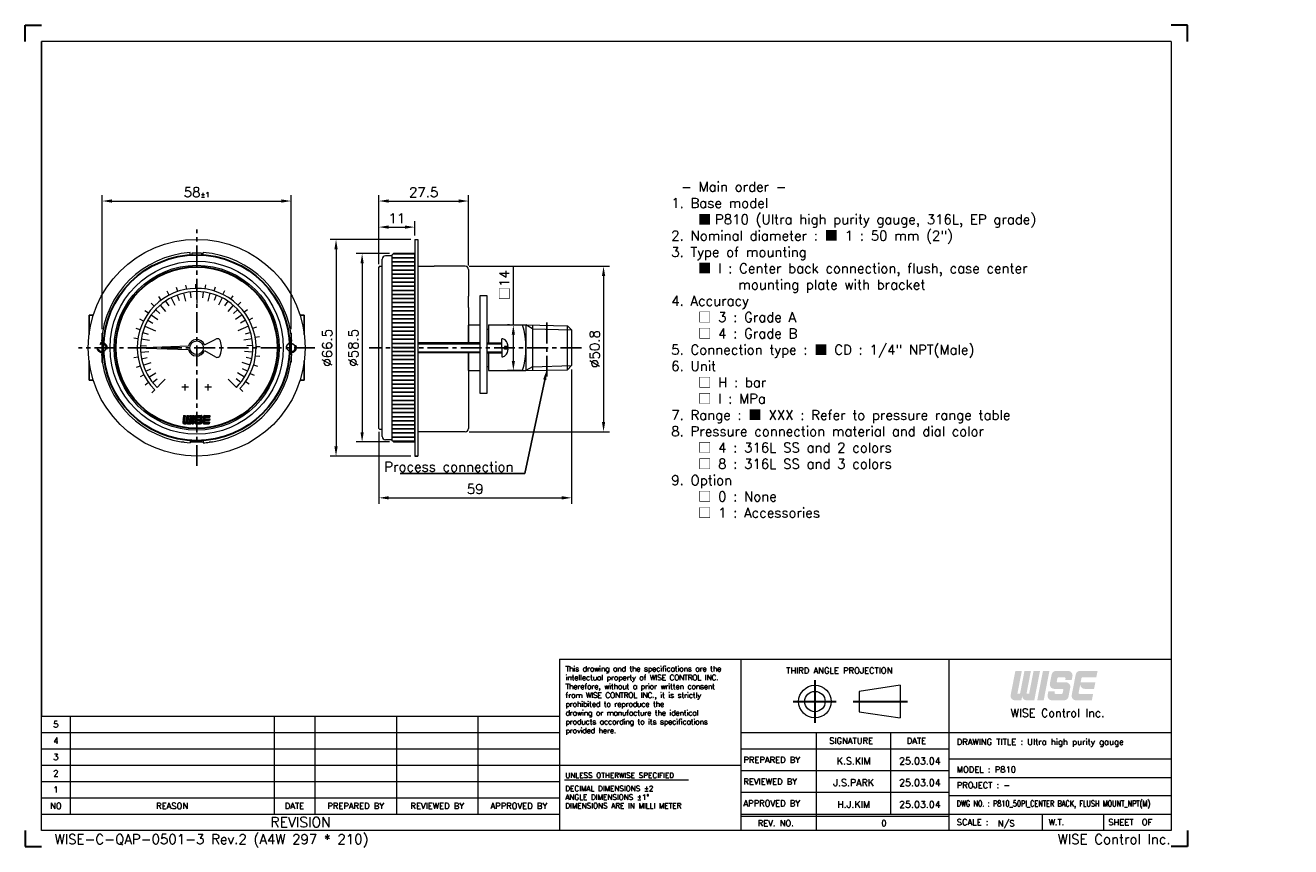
# Model space of a CAD drawing. Extents: x 390 to 778, y -1 to 251.
import ezdxf
from ezdxf import colors
from ezdxf.entities.mleader import LeaderData, LeaderLine
from ezdxf.enums import TextEntityAlignment as Align
from ezdxf.math import Vec2, Vec3

# ---------------------------------------------------------------- set-up
doc = ezdxf.new("R2010")
doc.units = 0
doc.header["$LTSCALE"] = 17
doc.header["$MEASUREMENT"] = 0
doc.header["$PDMODE"] = 1
doc.linetypes.add('CENTER', pattern=[2, 1.25, -0.25, 0.25, -0.25])
doc.linetypes.add('DASHEDX2', pattern=[1.5, 1, -0.5])
doc.layers.get('0').update_dxf_attribs({"linetype": 'DASHEDX2', "lineweight": 18})
doc.layers.get('DEFPOINTS').update_dxf_attribs({"linetype": 'CONTINUOUS', "lineweight": 18})
for name, color, linetype, lineweight in [('4', 4, 'CONTINUOUS', 30), ('DIM', 7, 'CONTINUOUS', 18), ('SS100', 7, 'CONTINUOUS', 18)]:
    doc.layers.add(name, color=color, linetype=linetype, lineweight=lineweight)
doc.styles.add('ROMANC', font='romans.shx', dxfattribs={"bigfont": 'whgtxt.shx'})
doc.styles.add('ROMANS', font='ROMANS.shx', dxfattribs={"bigfont": 'whgtxt.shx'})
doc.dimstyles.new('1.2', dxfattribs={"dimscale": 1.2, "dimtxt": 2.5, "dimasz": 2.5, "dimexe": 1.5, "dimexo": 1, "dimgap": 1, "dimtad": 1, "dimdsep": 46, "dimtxsty": 'ROMANS', "dimcen": 2.5, "dimclrd": 7, "dimclre": 7, "dimclrt": 3, "dimadec": 1, "dimazin": 2, "dimtfac": 1, "dimtmove": 0, "dimatfit": 3, "dimfxl": 1, "dimlwd": 18, "dimlwe": 18, "dimarcsym": 0})

# ---------------------------------------------------------------- blocks, each defined once
blk = doc.blocks.new('*D6')
at = {"layer": '4', "color": 7, "lineweight": 18, "transparency": 16777216}
for p, q in [((498.04, 177.77), (498.04, 190.9)), ((509.04, 186.52), (509.04, 190.9)), ((501.04, 189.1), (506.04, 189.1))]:
    blk.add_line(p, q, dxfattribs=at)
at = {"layer": '4', "color": 7, "lineweight": -3, "transparency": 16777216}
for points in [[(501.04, 189.6), (501.04, 188.6), (498.04, 189.1)], [(506.04, 189.6), (506.04, 188.6), (509.04, 189.1)]]:
    blk.add_solid(points, dxfattribs=at)
at = {"layer": 'DEFPOINTS', "color": 0, "lineweight": -3, "transparency": 16777216}
for p in [(509.04, 189.1), (509.04, 185.32), (498.04, 176.57)]:
    blk.add_point(p, dxfattribs=at)
at = {"layer": '4', "color": 3, "lineweight": -3, "transparency": 16777216, "insert": (503.54, 191.8), "char_height": 3, "attachment_point": 5, "style": 'ROMANS'}
blk.add_mtext('11', dxfattribs=at)
blk = doc.blocks.new('*D7')
at = {"layer": '4', "color": 7, "lineweight": 18, "transparency": 16777216}
for p, q in [((498.04, 177.77), (498.04, 198.9)), ((525.54, 177.31), (525.54, 198.9)), ((501.04, 197.1), (522.54, 197.1))]:
    blk.add_line(p, q, dxfattribs=at)
at = {"layer": '4', "color": 7, "lineweight": -3, "transparency": 16777216}
for points in [[(501.04, 197.6), (501.04, 196.6), (498.04, 197.1)], [(522.54, 197.6), (522.54, 196.6), (525.54, 197.1)]]:
    blk.add_solid(points, dxfattribs=at)
at = {"layer": 'DEFPOINTS', "color": 0, "lineweight": -3, "transparency": 16777216}
for p in [(525.54, 197.1), (498.04, 176.57), (525.54, 176.11)]:
    blk.add_point(p, dxfattribs=at)
at = {"layer": '4', "color": 3, "lineweight": -3, "transparency": 16777216, "insert": (511.79, 199.8), "char_height": 3, "attachment_point": 5, "style": 'ROMANS'}
blk.add_mtext('27.5', dxfattribs=at)
blk = doc.blocks.new('*D8')
at = {"layer": '4', "color": 7, "lineweight": 18, "transparency": 16777216}
for p, q in [((557.14, 145.4), (557.14, 104.24)), ((498.04, 126.25), (498.04, 104.24)), ((501.04, 106.04), (554.14, 106.04))]:
    blk.add_line(p, q, dxfattribs=at)
at = {"layer": '4', "color": 7, "lineweight": -3, "transparency": 16777216}
for points in [[(501.04, 106.54), (501.04, 105.54), (498.04, 106.04)], [(554.14, 106.54), (554.14, 105.54), (557.14, 106.04)]]:
    blk.add_solid(points, dxfattribs=at)
at = {"layer": 'DEFPOINTS', "color": 0, "lineweight": -3, "transparency": 16777216}
for p in [(557.14, 146.6), (498.04, 127.45), (557.14, 106.04)]:
    blk.add_point(p, dxfattribs=at)
at = {"layer": '4', "color": 3, "lineweight": -3, "transparency": 16777216, "insert": (527.59, 108.74), "char_height": 3, "attachment_point": 5, "style": 'ROMANS'}
blk.add_mtext('{\\Fromans,ghs|c129;59}', dxfattribs=at)
blk = doc.blocks.new('*D9')
at = {"layer": '4', "color": 7, "lineweight": 18, "transparency": 16777216}
for p, q in [((539.29, 159.07), (539.29, 176.89)), ((538.09, 159.07), (537.49, 159.07)), ((539.29, 148.07), (539.29, 156.07)), ((542.05, 145.07), (537.49, 145.07))]:
    blk.add_line(p, q, dxfattribs=at)
at = {"layer": '4', "color": 7, "lineweight": -3, "transparency": 16777216}
for points in [[(538.79, 156.07), (539.79, 156.07), (539.29, 159.07)], [(538.79, 148.07), (539.79, 148.07), (539.29, 145.07)]]:
    blk.add_solid(points, dxfattribs=at)
at = {"layer": 'DEFPOINTS', "color": 0, "lineweight": -3, "transparency": 16777216}
for p in [(539.29, 159.07), (539.29, 159.07), (543.25, 145.07)]:
    blk.add_point(p, dxfattribs=at)
at = {"layer": '4', "color": 3, "lineweight": -3, "transparency": 16777216, "insert": (536.59, 171.28), "char_height": 3, "attachment_point": 5, "rotation": 90, "style": 'ROMANS'}
blk.add_mtext('{\\fGulim|b0|i0|c129|p50;□\\Fromans,ghs|c129;14}', dxfattribs=at)
blk = doc.blocks.new('11')
at = {"color": 0}
for p, q in [((98.23, 252.35), (97.82, 253.57)), ((100.95, 253.03), (100.74, 254.3)), ((103.75, 253.29), (103.74, 254.57)), ((106.55, 253.1), (106.74, 254.38)), ((109.3, 252.49), (109.68, 253.71)), ((93.26, 249.75), (92.5, 250.79)), ((95.64, 251.25), (95.05, 252.39)), ((111.91, 251.45), (112.47, 252.6)), ((114.32, 250.02), (115.06, 251.07)), ((89.33, 245.76), (88.29, 246.51)), ((91.14, 247.91), (90.23, 248.81)), ((116.49, 248.23), (117.38, 249.15)), ((118.35, 246.12), (119.38, 246.9)), ((87.88, 243.35), (86.73, 243.93)), ((119.86, 243.75), (121, 244.36)), ((120.99, 241.18), (122.2, 241.6)), ((86.18, 238.02), (84.91, 238.21)), ((86.82, 240.75), (85.6, 241.14)), ((121.69, 238.46), (122.96, 238.69)), ((85.98, 235.21), (84.69, 235.21)), ((121.97, 235.66), (123.26, 235.69)), ((86.21, 232.41), (84.94, 232.21)), ((121.22, 230.11), (122.45, 229.74)), ((121.81, 232.86), (123.08, 232.69)), ((86.87, 229.68), (85.65, 229.28)), ((87.95, 227.09), (86.81, 226.51)), ((120.2, 227.49), (121.36, 226.94)), ((89.42, 224.7), (88.38, 223.94)), ((91.25, 222.56), (90.34, 221.65)), ((117.02, 222.88), (117.95, 222)), ((118.79, 225.06), (119.85, 224.33))]:
    blk.add_line(p, q, dxfattribs=at)
blk.add_arc((103.98, 235.29), 18, 316.4299, 225, dxfattribs=at)
blk = doc.blocks.new('*D10')
at = {"layer": '4', "color": 7, "lineweight": 18, "transparency": 16777216}
for p, q in [((413.18, 157.79), (413.18, 198.9)), ((471.18, 157.79), (471.18, 198.9)), ((416.18, 197.1), (468.18, 197.1))]:
    blk.add_line(p, q, dxfattribs=at)
at = {"layer": '4', "color": 7, "lineweight": -3, "transparency": 16777216}
for points in [[(416.18, 197.6), (416.18, 196.6), (413.18, 197.1)], [(468.18, 197.6), (468.18, 196.6), (471.18, 197.1)]]:
    blk.add_solid(points, dxfattribs=at)
at = {"layer": 'DEFPOINTS', "color": 0, "lineweight": -3, "transparency": 16777216}
for p in [(471.18, 197.1), (413.18, 156.59), (471.18, 156.59)]:
    blk.add_point(p, dxfattribs=at)
at = {"layer": '4', "color": 3, "lineweight": -3, "transparency": 16777216, "insert": (442.18, 199.8), "char_height": 3, "attachment_point": 5, "style": 'ROMANS'}
blk.add_mtext('{\\Fromans,ghs|c129;58\\H0.52x;%%P1}', dxfattribs=at)
blk = doc.blocks.new('*D11')
at = {"layer": '4', "color": 7, "lineweight": 18, "transparency": 16777216}
for p, q in [((507.84, 185.32), (483.11, 185.32)), ((484.91, 182.32), (484.91, 121.82)), ((507.84, 118.82), (483.11, 118.82))]:
    blk.add_line(p, q, dxfattribs=at)
at = {"layer": '4', "color": 7, "lineweight": -3, "transparency": 16777216}
for points in [[(484.41, 182.32), (485.41, 182.32), (484.91, 185.32)], [(484.41, 121.82), (485.41, 121.82), (484.91, 118.82)]]:
    blk.add_solid(points, dxfattribs=at)
at = {"layer": 'DEFPOINTS', "color": 0, "lineweight": -3, "transparency": 16777216}
for p in [(509.04, 185.32), (484.91, 118.82), (509.04, 118.82)]:
    blk.add_point(p, dxfattribs=at)
at = {"layer": '4', "color": 3, "lineweight": -3, "transparency": 16777216, "insert": (482.21, 152.07), "char_height": 3, "attachment_point": 5, "rotation": 90, "style": 'ROMANS'}
blk.add_mtext('%%C66.5', dxfattribs=at)
blk = doc.blocks.new('*D12')
at = {"layer": '4', "color": 7, "lineweight": 18, "transparency": 16777216}
for p, q in [((501.34, 180.97), (491.11, 180.97)), ((492.91, 177.97), (492.91, 126.17)), ((501.34, 123.17), (491.11, 123.17))]:
    blk.add_line(p, q, dxfattribs=at)
at = {"layer": '4', "color": 7, "lineweight": -3, "transparency": 16777216}
for points in [[(492.41, 177.97), (493.41, 177.97), (492.91, 180.97)], [(492.41, 126.17), (493.41, 126.17), (492.91, 123.17)]]:
    blk.add_solid(points, dxfattribs=at)
at = {"layer": 'DEFPOINTS', "color": 0, "lineweight": -3, "transparency": 16777216}
for p in [(502.54, 180.97), (492.91, 123.17), (502.54, 123.17)]:
    blk.add_point(p, dxfattribs=at)
at = {"layer": '4', "color": 3, "lineweight": -3, "transparency": 16777216, "insert": (490.21, 152.07), "char_height": 3, "attachment_point": 5, "rotation": 90, "style": 'ROMANS'}
blk.add_mtext('%%C58.5', dxfattribs=at)
blk = doc.blocks.new('*D13')
at = {"layer": '4', "color": 7, "lineweight": 18, "transparency": 16777216}
for p, q in [((525.74, 177.11), (568.75, 177.11)), ((566.95, 174.11), (566.95, 129.31)), ((525.74, 126.31), (568.75, 126.31))]:
    blk.add_line(p, q, dxfattribs=at)
at = {"layer": '4', "color": 7, "lineweight": -3, "transparency": 16777216}
for points in [[(566.45, 174.11), (567.45, 174.11), (566.95, 177.11)], [(566.45, 129.31), (567.45, 129.31), (566.95, 126.31)]]:
    blk.add_solid(points, dxfattribs=at)
at = {"layer": 'DEFPOINTS', "color": 0, "lineweight": -3, "transparency": 16777216}
for p in [(524.54, 177.11), (524.54, 126.31), (566.95, 126.31)]:
    blk.add_point(p, dxfattribs=at)
at = {"layer": '4', "color": 3, "lineweight": -3, "transparency": 16777216, "insert": (564.25, 151.71), "char_height": 3, "attachment_point": 5, "rotation": 90, "style": 'ROMANS'}
blk.add_mtext('%%C50.8', dxfattribs=at)

msp = doc.modelspace()

# ---------------------------------------------------------------- hatches: boundary and pattern name
at = {"layer": '4', "lineweight": -3}
h = msp.add_hatch(dxfattribs=at)
h.set_pattern_fill('ANSI31', scale=10, angle=315)
h.set_pattern_definition([(0, (383.2556, 59.6841), (3e-16, 1.25), [])])
h.paths.add_polyline_path([(502.041, 152.075), (509.041, 152.075), (509.041, 180.975), (502.541, 180.975), (502.041, 180.475)])
h.paths.add_polyline_path([(502.041, 123.675), (502.541, 123.175), (509.041, 123.175), (509.041, 152.075), (502.041, 152.075)])
at = {"layer": '4', "linetype": 'CENTER'}
for points in [[(695.339, 45.276, 0.4142136), (696.69, 43.925), (699.038, 43.925), (700.789, 52.929), (698.808, 52.929), (697.46, 45.996), (696.65, 45.996), (697.997, 52.929), (696.017, 52.929), (694.669, 45.996), (693.859, 45.996), (695.206, 52.929), (693.225, 52.929), (691.788, 45.533, 0.4716306), (693.114, 43.925), (695.077, 43.925)], [(703.67, 52.929), (701.689, 52.929), (699.939, 43.925), (701.92, 43.925)], [(709.515, 45.018), (710.058, 47.809, 0.4716306), (708.732, 49.418), (706.196, 49.418, -0.4716306), (705.931, 49.739), (706.124, 50.73, -0.3590367), (706.389, 50.948), (708.359, 50.948, -0.4716306), (708.625, 50.626), (708.53, 50.138), (710.51, 50.138), (710.74, 51.321, 0.4716306), (709.415, 52.929), (705.684, 52.929, 0.3590367), (704.358, 51.836), (703.815, 49.045, 0.4716306), (705.141, 47.437), (707.677, 47.437, -0.4716306), (707.942, 47.115), (707.749, 46.125, -0.3590367), (707.484, 45.906), (705.514, 45.906, -0.4716306), (705.248, 46.228), (705.343, 46.716), (703.363, 46.716), (703.133, 45.533, 0.4716306), (704.458, 43.925), (708.189, 43.925, 0.3590367)], [(717.071, 45.906), (712.897, 45.906, -0.4716306), (712.632, 46.228), (712.867, 47.437), (713.129, 48.787, 0.4142136), (714.48, 47.437), (717.368, 47.437), (717.753, 49.418), (713.252, 49.418), (713.507, 50.73, -0.3590367), (713.772, 50.948), (718.051, 50.948), (718.436, 52.929), (713.067, 52.929, 0.3590367), (711.741, 51.836), (710.516, 45.533, 0.4716306), (711.842, 43.925), (716.686, 43.925)]]:
    msp.add_hatch(color=1, dxfattribs=at).paths.add_polyline_path(points)

# ---------------------------------------------------------------- linework, layer by layer
at = {"color": 4, "linetype": 'Continuous'}
for p, q in [((741.028, 246.015), (394.632, 246.015)), ((741.028, 246.015), (741.028, 4.019)), ((553.449, 56.541), (609.097, 56.541)), ((553.449, 56.541), (553.449, 4.019)), ((609.097, 56.541), (741.028, 56.541)), ((657.857, 48.547), (645.351, 46.671)), ((645.351, 46.671), (645.351, 40.418)), ((657.857, 48.547), (657.857, 38.542)), ((394.632, 4.019), (394.632, 39.034)), ((394.632, 39.034), (553.449, 39.034)), ((645.351, 40.418), (657.857, 38.542)), ((741.028, 4.019), (394.632, 4.019))]:
    msp.add_line(p, q, dxfattribs=at)
at = {"color": 1, "linetype": 'CENTER', "lineweight": -3}
msp.add_line((413.18, 156.593), (413.18, 147.593), dxfattribs=at)
at = {"color": 4, "linetype": 'ByBlock'}
for p, q in [((438.364, 123.093), (437.415, 123.093)), ((440.663, 123.093), (440.157, 123.093)), ((444.204, 123.093), (443.698, 123.093)), ((446.945, 123.093), (445.996, 123.093))]:
    msp.add_line(p, q, dxfattribs=at)
at = {"color": 4, "lineweight": -3}
msp.add_line((509.041, 118.825), (510.041, 118.825), dxfattribs=at)
at = {"color": 3, "linetype": 'Continuous'}
for p, q in [((609.097, 4.019), (609.097, 56.541)), ((672.874, 56.541), (672.874, 4.019)), ((609.097, 34.032), (741.028, 34.032)), ((632.232, 4.019), (632.232, 34.032)), ((655.054, 9.021), (655.054, 34.032)), ((609.097, 29.029), (672.874, 29.029)), ((553.449, 24.027), (609.097, 24.027)), ((554.998, 19.517), (592.959, 19.517)), ((609.097, 22.36), (672.874, 22.36)), ((609.097, 15.69), (672.874, 15.69)), ((609.097, 8.396), (672.874, 8.396)), ((701.401, 9.021), (701.401, 4.019)), ((720.286, 9.021), (720.286, 4.019))]:
    msp.add_line(p, q, dxfattribs=at)
at = {"color": 7, "linetype": 'Continuous'}
for p, q in [((403.386, 39.034), (403.386, 9.021)), ((465.912, 39.034), (465.912, 9.021)), ((478.417, 39.034), (478.417, 9.021)), ((503.428, 39.034), (503.428, 9.021)), ((528.439, 39.034), (528.439, 9.021)), ((394.632, 34.032), (553.449, 34.032)), ((394.632, 29.029), (553.449, 29.029)), ((394.632, 24.027), (553.449, 24.027)), ((741.028, 25.903), (672.874, 25.903)), ((672.874, 20.276), (741.028, 20.276)), ((394.632, 19.025), (553.449, 19.025)), ((394.632, 14.023), (553.449, 14.023)), ((741.028, 14.648), (672.874, 14.648)), ((394.632, 9.021), (553.449, 9.021)), ((609.097, 9.021), (741.028, 9.021))]:
    msp.add_line(p, q, dxfattribs=at)
at = {"color": 4, "lineweight": -3}
for points in [[(409.18, 156.163), (409.18, 162.093), (410.47, 162.093)], [(475.18, 156.163), (475.18, 162.093), (473.891, 162.093)], [(410.47, 142.093), (409.18, 142.093), (409.18, 148.023)], [(473.891, 142.093), (475.18, 142.093), (475.18, 148.023)]]:
    msp.add_lwpolyline(points, dxfattribs=at)
at = {"color": 7, "lineweight": -3, "ltscale": 0.2}
for centre in [(413.18, 152.093), (471.18, 152.093)]:
    msp.add_circle(centre, 1.229, dxfattribs=at)
at = {"color": 4, "linetype": 'Continuous'}
for radius in [5.002, 3.126]:
    msp.add_circle((631.772, 43.544), radius, dxfattribs=at)
at = {"color": 7, "lineweight": -3, "ltscale": 0.2}
for centre, start, end in [((413.18, 152.093), 344.70639, 276.62667), ((471.18, 152.093), 263.37333, 195.29361)]:
    msp.add_arc(centre, 1.5, start, end, dxfattribs=at)
at = {"layer": '4', "color": 1}
for p, q in [((389.63, 251.017), (394.632, 251.017)), ((389.63, 246.015), (389.63, 251.017)), ((746.03, 251.017), (741.028, 251.017)), ((746.03, 246.015), (746.03, 251.017)), ((389.63, 4.019), (389.63, -0.983)), ((746.03, 4.019), (746.03, -0.983)), ((389.63, -0.983), (394.632, -0.983)), ((746.03, -0.983), (741.028, -0.983))]:
    msp.add_line(p, q, dxfattribs=at)
at = {"layer": '4', "lineweight": -3}
msp.add_line((394.632, 39.034), (394.632, 246.015), dxfattribs=at)
at = {"layer": '4', "color": 1, "linetype": 'CENTER'}
for p, q in [((631.772, 50.088), (631.772, 36.993)), ((625.123, 43.544), (638.317, 43.544)), ((643.455, 43.544), (660.161, 43.544))]:
    msp.add_line(p, q, dxfattribs=at)
at = {"layer": '4', "color": 7}
for radius in [28.542, 24.797]:
    msp.add_circle((442.18, 152.093), radius, dxfattribs=at)
at = {"layer": 'DIM', "color": 4}
for p, q in [((509.041, 185.325), (510.041, 185.325)), ((509.041, 185.325), (509.041, 118.825)), ((510.041, 185.325), (510.041, 118.825)), ((499.041, 124.875), (499.041, 179.275)), ((499.041, 177.075), (499.041, 179.275)), ((502.041, 180.279), (500.041, 180.279)), ((502.541, 180.975), (502.041, 180.475)), ((502.041, 180.475), (502.041, 123.675)), ((502.041, 180.07), (502.041, 179.87)), ((502.041, 178.975), (502.041, 125.175)), ((509.041, 180.975), (502.541, 180.975)), ((509.041, 179.42), (509.041, 180.975)), ((509.041, 143.51), (509.041, 179.825)), ((498.291, 177.075), (498.041, 176.825)), ((498.041, 127.325), (498.041, 176.825)), ((498.041, 176.575), (498.041, 176.825)), ((498.291, 177.075), (499.041, 177.075)), ((509.041, 177.113), (509.041, 177.113)), ((510.041, 177.113), (510.041, 177.113)), ((510.041, 177.113), (515.04, 177.113)), ((524.541, 177.113), (515.04, 177.113)), ((525.541, 176.113), (525.541, 167.963)), ((525.541, 164.463), (525.541, 167.963)), ((525.541, 164.463), (525.541, 153.575)), ((525.541, 159.075), (529.141, 159.075)), ((525.541, 153.575), (525.541, 159.038)), ((531.141, 157.825), (531.641, 157.825)), ((531.641, 159.075), (531.641, 153.575)), ((531.641, 159.075), (533.141, 159.075)), ((531.641, 159.075), (543.141, 159.075)), ((543.141, 159.075), (543.141, 145.075)), ((543.141, 159.075), (555.901, 158.791)), ((545.141, 159.03), (545.141, 145.119)), ((555.901, 145.359), (555.901, 158.791)), ((557.141, 157.551), (555.901, 158.791)), ((557.141, 157.551), (557.141, 146.598)), ((529.157, 153.575), (510.041, 153.575)), ((531.141, 153.575), (535.753, 153.575)), ((535.753, 152.061), (535.748, 154.811)), ((535.753, 152.075), (535.753, 149.325)), ((537.728, 152.464), (536.552, 152.462)), ((536.552, 152.462), (536.553, 152.062)), ((536.553, 151.675), (536.553, 152.075)), ((537.728, 151.675), (536.553, 151.675)), ((529.157, 150.575), (510.041, 150.575)), ((525.541, 150.575), (525.541, 127.313)), ((525.541, 145.111), (525.541, 150.575)), ((531.141, 150.575), (535.753, 150.575)), ((531.641, 150.575), (531.641, 145.075)), ((509.042, 143.575), (509.042, 126.575)), ((525.541, 145.075), (529.141, 145.075)), ((531.141, 146.325), (531.641, 146.325)), ((531.641, 145.075), (533.141, 145.075)), ((531.641, 145.075), (543.141, 145.075)), ((543.141, 145.075), (555.901, 145.359)), ((557.141, 146.598), (555.901, 145.359)), ((509.041, 123.175), (509.041, 143.51)), ((509.042, 138.048), (509.042, 137.248)), ((509.042, 134.075), (509.042, 133.075)), ((509.042, 129.902), (509.042, 126.575)), ((498.291, 127.075), (498.041, 127.325)), ((498.291, 127.075), (499.041, 127.075)), ((509.041, 126.313), (509.042, 126.313)), ((523.042, 126.313), (510.041, 126.313)), ((524.541, 126.313), (523.042, 126.313)), ((502.041, 123.875), (500.041, 123.875)), ((502.541, 123.175), (502.041, 123.675)), ((502.541, 123.175), (509.041, 123.175))]:
    msp.add_line(p, q, dxfattribs=at)
at = {"layer": 'DIM', "color": 7}
for p, q in [((545.141, 157.926), (543.141, 159.075)), ((545.141, 157.926), (557.141, 157.551)), ((510.041, 153.304), (529.157, 153.304)), ((531.141, 153.304), (535.753, 153.304)), ((510.041, 150.845), (529.157, 150.845)), ((531.141, 150.845), (535.753, 150.845)), ((545.141, 146.223), (543.141, 145.075)), ((545.141, 146.223), (557.141, 146.598))]:
    msp.add_line(p, q, dxfattribs=at)
at = {"layer": 'DIM', "color": 4}
msp.add_lwpolyline([(529.141, 138.075), (529.141, 168.075), (531.141, 168.075), (531.141, 138.075)], close=True, dxfattribs=at)
for centre, radius, start, end in [((500.041, 179.275), 1, 90, 180), ((524.541, 176.113), 1, 0, 90), ((518.141, 152.075), 25, 343.7398, 16.2602), ((535.751, 153.011), 1.8, 53.93226, 90.09045), ((534.441, 152.17), 3.3, 5.11867, 44.09442), ((534.441, 151.964), 3.3, 315.99603, 354.97178), ((535.753, 151.125), 1.8, 270, 306.15819), ((500.041, 124.875), 1, 180, 270), ((524.541, 127.313), 1, 270, 0)]:
    msp.add_arc(centre, radius, start, end, dxfattribs=at)
at = {"layer": 'SS100', "color": 1, "linetype": 'CENTER', "lineweight": -2, "ltscale": 0.3}
for p, q in [((442.18, 115.843), (442.18, 188.343)), ((549.521, 143.217), (549.521, 160.933)), ((471.18, 156.593), (471.18, 147.593)), ((478.43, 152.093), (405.93, 152.093)), ((560.141, 152.075), (495.041, 152.075))]:
    msp.add_line(p, q, dxfattribs=at)
at = {"layer": 'SS100', "color": 4, "linetype": 'Continuous'}
for p, q in [((440.157, 180.594), (440.157, 181.273)), ((443.698, 181.1), (440.663, 181.1)), ((440.663, 181.1), (440.663, 180.594)), ((443.698, 181.1), (443.698, 180.594)), ((444.204, 180.594), (444.204, 181.273)), ((413.679, 154.117), (413, 154.117)), ((413.173, 153.61), (413.679, 153.61)), ((413.173, 153.61), (413.173, 150.575)), ((423.456, 152.093), (439.715, 152.661)), ((423.456, 152.093), (439.715, 151.525)), ((444.553, 152.971), (448.058, 154.758)), ((470.681, 154.117), (471.36, 154.117)), ((471.188, 153.61), (470.681, 153.61)), ((471.188, 153.61), (471.188, 150.575)), ((413.679, 150.069), (413, 150.069)), ((413.173, 150.575), (413.679, 150.575)), ((444.553, 151.215), (447.965, 149.272)), ((471.188, 150.575), (470.681, 150.575)), ((470.681, 150.069), (471.36, 150.069)), ((439.65, 139.948), (437.626, 139.948)), ((438.638, 138.935), (438.638, 140.96)), ((446.735, 139.948), (444.711, 139.948)), ((445.723, 138.935), (445.723, 140.96)), ((440.157, 123.592), (440.157, 122.913)), ((440.663, 123.086), (440.663, 123.592)), ((443.698, 123.086), (440.663, 123.086)), ((443.698, 123.086), (443.698, 123.592)), ((444.204, 123.592), (444.204, 122.913)), ((447.003, 123.243), (446.071, 123.103))]:
    msp.add_line(p, q, dxfattribs=at)
at = {"layer": 'SS100', "color": 7, "linetype": 'Continuous'}
for p, q in [((434.369, 167.423), (435.518, 165.169)), ((436.225, 168.235), (436.838, 166.574)), ((438.164, 168.823), (438.754, 166.363)), ((440.158, 169.179), (440.366, 167.421)), ((442.18, 169.299), (442.18, 167.528)), ((442.18, 167.528), (442.18, 165.756)), ((444.203, 169.179), (443.994, 167.421)), ((446.197, 168.823), (445.606, 166.363)), ((448.136, 168.235), (447.523, 166.574)), ((449.992, 167.423), (448.843, 165.169)), ((429.546, 163.772), (430.846, 162.57)), ((431.006, 165.176), (432.649, 163.252)), ((432.621, 166.399), (433.605, 164.926)), ((451.739, 166.399), (450.755, 164.926)), ((453.355, 165.176), (451.711, 163.252)), ((454.815, 163.772), (453.514, 162.57)), ((427.168, 160.5), (428.714, 159.635)), ((428.26, 162.206), (430.307, 160.719)), ((456.1, 162.206), (454.053, 160.719)), ((457.192, 160.5), (455.647, 159.635)), ((425.62, 156.763), (427.325, 156.282)), ((426.284, 158.677), (427.921, 157.999)), ((427.921, 157.999), (429.557, 157.322)), ((456.44, 157.999), (454.804, 157.322)), ((458.076, 158.677), (456.44, 157.999)), ((458.74, 156.763), (457.035, 156.282)), ((424.988, 152.768), (426.758, 152.699)), ((425.186, 154.784), (427.685, 154.389)), ((459.174, 154.784), (456.675, 154.389)), ((459.373, 152.768), (457.603, 152.699)), ((425.027, 150.743), (427.55, 150.941)), ((425.305, 148.736), (427.042, 149.082)), ((425.817, 146.776), (428.223, 147.558)), ((458.544, 146.776), (456.138, 147.558)), ((459.333, 150.743), (456.811, 150.941)), ((459.056, 148.736), (457.318, 149.082)), ((426.555, 144.889), (428.163, 145.631)), ((427.51, 143.103), (429.667, 144.425)), ((456.851, 143.103), (454.693, 144.425)), ((457.806, 144.889), (456.197, 145.631)), ((428.668, 141.441), (430.059, 142.537)), ((430.014, 139.926), (431.266, 141.179)), ((431.266, 141.179), (432.519, 142.431)), ((453.094, 141.179), (451.842, 142.431)), ((454.347, 139.926), (453.094, 141.179)), ((455.692, 141.441), (454.301, 142.537))]:
    msp.add_line(p, q, dxfattribs=at)
at = {"layer": 'SS100', "color": 10, "linetype": 'Continuous'}
for p, q in [((437.963, 129.123), (438.514, 129.673)), ((438.152, 131.285), (437.965, 129.143)), ((437.977, 129.279), (438.528, 129.83)), ((437.984, 128.999), (438.5, 129.516)), ((437.99, 129.436), (438.541, 129.987)), ((438.004, 129.592), (438.555, 130.144)), ((438.018, 129.749), (438.569, 130.3)), ((438.031, 129.906), (438.583, 130.457)), ((438.035, 128.907), (438.487, 129.36)), ((438.045, 130.063), (438.596, 130.614)), ((438.059, 130.22), (438.61, 130.771)), ((438.073, 130.377), (438.624, 130.928)), ((438.086, 130.534), (438.637, 131.085)), ((438.1, 130.69), (438.651, 131.242)), ((438.109, 128.838), (438.553, 129.283)), ((438.114, 130.847), (438.551, 131.285)), ((438.127, 131.004), (438.408, 131.285)), ((438.141, 131.161), (438.265, 131.285)), ((438.152, 131.285), (438.655, 131.285)), ((438.206, 128.793), (438.694, 129.281)), ((438.297, 128.78), (438.926, 128.78)), ((438.336, 128.78), (438.837, 129.281)), ((438.479, 128.78), (439.5, 129.801)), ((438.655, 131.285), (438.488, 129.372)), ((438.571, 129.281), (438.876, 129.281)), ((438.623, 128.78), (439.487, 129.644)), ((438.766, 128.78), (439.473, 129.487)), ((438.909, 128.78), (439.467, 129.338)), ((438.926, 128.78), (439.173, 129.006)), ((439.127, 131.285), (438.959, 129.357)), ((438.963, 129.406), (439.514, 129.958)), ((438.977, 129.563), (439.528, 130.114)), ((438.99, 129.72), (439.542, 130.271)), ((439.004, 129.877), (439.555, 130.428)), ((439.018, 130.034), (439.569, 130.585)), ((439.032, 130.191), (439.583, 130.742)), ((439.045, 130.348), (439.596, 130.899)), ((439.059, 130.504), (439.61, 131.056)), ((439.073, 130.661), (439.624, 131.212)), ((439.087, 130.818), (439.553, 131.285)), ((439.1, 130.975), (439.41, 131.285)), ((439.114, 131.132), (439.267, 131.285)), ((439.127, 131.285), (439.63, 131.285)), ((439.173, 129.006), (439.381, 128.78)), ((439.224, 128.951), (439.553, 129.281)), ((439.292, 128.877), (439.696, 129.281)), ((439.36, 128.802), (439.839, 129.281)), ((439.381, 128.78), (440.386, 128.78)), ((439.63, 131.285), (439.463, 129.372)), ((439.481, 128.78), (440.472, 129.771)), ((439.546, 129.281), (439.85, 129.281)), ((439.625, 128.78), (440.459, 129.614)), ((439.768, 128.78), (440.445, 129.457)), ((439.911, 128.78), (440.431, 129.3)), ((440.102, 131.285), (439.933, 129.357)), ((439.935, 129.376), (440.486, 129.928)), ((439.949, 129.533), (440.5, 130.084)), ((439.962, 129.69), (440.514, 130.241)), ((439.976, 129.847), (440.527, 130.398)), ((439.99, 130.004), (440.541, 130.555)), ((440.004, 130.161), (440.555, 130.712)), ((440.017, 130.318), (440.568, 130.869)), ((440.031, 130.474), (440.582, 131.026)), ((440.045, 130.631), (440.596, 131.182)), ((440.054, 128.78), (440.417, 129.143)), ((440.058, 130.788), (440.555, 131.285)), ((440.072, 130.945), (440.412, 131.285)), ((440.086, 131.102), (440.269, 131.285)), ((440.1, 131.259), (440.126, 131.285)), ((440.102, 131.285), (440.605, 131.285)), ((440.197, 128.78), (440.404, 128.986)), ((440.34, 128.78), (440.39, 128.83)), ((440.605, 131.285), (440.386, 128.78)), ((440.939, 131.285), (440.72, 128.78)), ((440.72, 128.78), (441.223, 128.78)), ((440.729, 128.882), (441.28, 129.433)), ((440.742, 129.039), (441.293, 129.59)), ((440.756, 129.196), (441.307, 129.747)), ((440.77, 129.352), (441.321, 129.904)), ((440.77, 128.78), (441.266, 129.276)), ((440.783, 129.509), (441.335, 130.06)), ((440.797, 129.666), (441.348, 130.217)), ((440.811, 129.823), (441.362, 130.374)), ((440.825, 129.98), (441.376, 130.531)), ((440.838, 130.137), (441.39, 130.688)), ((440.852, 130.294), (441.403, 130.845)), ((440.866, 130.45), (441.417, 131.002)), ((440.88, 130.607), (441.431, 131.158)), ((440.893, 130.764), (441.414, 131.285)), ((440.907, 130.921), (441.271, 131.285)), ((440.913, 128.78), (441.252, 129.119)), ((440.921, 131.078), (441.128, 131.285)), ((440.934, 131.235), (440.984, 131.285)), ((440.939, 131.285), (441.442, 131.285)), ((440.939, 131.285), (441.442, 131.285)), ((441.056, 128.78), (441.239, 128.962)), ((441.199, 128.78), (441.225, 128.806)), ((441.442, 131.285), (441.223, 128.78)), ((441.625, 129.564), (441.588, 129.143)), ((441.591, 129.172), (441.983, 129.564)), ((441.597, 129.034), (442.127, 129.564)), ((441.605, 129.328), (441.84, 129.564)), ((441.618, 129.485), (441.697, 129.564)), ((441.625, 129.564), (442.133, 129.564)), ((441.64, 128.934), (442.115, 129.409)), ((441.675, 130.114), (442.224, 130.664)), ((441.749, 130.98), (441.676, 130.145)), ((441.687, 130.27), (442.702, 131.285)), ((441.698, 129.994), (442.211, 130.507)), ((441.701, 130.426), (442.559, 131.285)), ((441.706, 128.858), (442.145, 129.297)), ((441.714, 130.583), (442.416, 131.285)), ((441.728, 130.74), (442.273, 131.285)), ((441.742, 130.897), (442.13, 131.285)), ((441.751, 129.904), (442.2, 130.353)), ((441.769, 131.067), (441.965, 131.264)), ((441.796, 128.804), (442.273, 129.281)), ((441.826, 129.836), (442.273, 130.283)), ((441.915, 128.78), (442.416, 129.281)), ((441.921, 128.78), (443.392, 128.78)), ((441.925, 129.792), (442.416, 130.283)), ((442.009, 129.782), (443.191, 129.782)), ((442.058, 129.782), (442.559, 130.283)), ((442.058, 128.78), (442.559, 129.281)), ((442.082, 131.285), (443.552, 131.285)), ((442.128, 129.564), (442.111, 129.372)), ((442.194, 129.281), (443.162, 129.281)), ((442.228, 130.708), (442.199, 130.374)), ((442.201, 129.782), (442.702, 130.283)), ((442.201, 128.78), (442.702, 129.281)), ((442.282, 130.283), (443.465, 130.283)), ((442.311, 130.784), (443.279, 130.784)), ((442.344, 130.784), (442.845, 131.285)), ((442.344, 129.782), (442.845, 130.283)), ((442.344, 128.78), (442.845, 129.281)), ((442.487, 130.784), (442.988, 131.285)), ((442.487, 129.782), (442.988, 130.283)), ((442.487, 128.78), (442.988, 129.281)), ((442.63, 130.784), (443.131, 131.285)), ((442.63, 129.782), (443.131, 130.283)), ((442.63, 128.78), (443.131, 129.281)), ((442.774, 130.784), (443.275, 131.285)), ((442.774, 129.782), (443.275, 130.283)), ((442.774, 128.78), (443.786, 129.793)), ((442.917, 130.784), (443.418, 131.285)), ((442.917, 129.782), (443.418, 130.283)), ((442.917, 128.78), (443.773, 129.636)), ((443.06, 130.784), (443.561, 131.285)), ((443.06, 129.782), (443.55, 130.272)), ((443.06, 128.78), (443.759, 129.479)), ((443.202, 129.781), (443.649, 130.228)), ((443.203, 130.784), (443.679, 131.26)), ((443.203, 128.78), (443.745, 129.322)), ((443.275, 129.691), (443.245, 129.357)), ((443.249, 129.398), (443.799, 129.948)), ((443.263, 129.555), (443.776, 130.069)), ((443.274, 129.71), (443.724, 130.16)), ((443.329, 130.767), (443.768, 131.206)), ((443.362, 130.693), (443.345, 130.5)), ((443.345, 130.5), (443.848, 130.5)), ((443.346, 128.78), (443.731, 129.165)), ((443.349, 130.5), (443.877, 131.029)), ((443.359, 130.653), (443.835, 131.129)), ((443.492, 130.5), (443.882, 130.891)), ((443.511, 128.802), (443.703, 128.994)), ((443.635, 130.5), (443.869, 130.734)), ((443.797, 129.92), (443.724, 129.085)), ((443.778, 130.5), (443.855, 130.577)), ((443.885, 130.922), (443.848, 130.5)), ((444.224, 130.98), (444.063, 129.143)), ((444.065, 129.069), (444.607, 129.612)), ((444.07, 129.217), (445.135, 130.283)), ((444.084, 129.374), (444.992, 130.283)), ((444.097, 129.531), (444.849, 130.283)), ((444.099, 128.961), (444.594, 129.455)), ((444.111, 129.688), (444.716, 130.293)), ((444.125, 129.845), (444.676, 130.396)), ((444.139, 130.002), (444.69, 130.553)), ((444.152, 130.159), (444.704, 130.71)), ((444.16, 128.878), (444.6, 129.318)), ((444.166, 130.315), (445.135, 131.285)), ((444.18, 130.472), (444.992, 131.285)), ((444.194, 130.629), (444.849, 131.285)), ((444.207, 130.786), (444.706, 131.285)), ((444.221, 130.943), (444.563, 131.285)), ((444.242, 128.817), (444.706, 129.281)), ((444.305, 131.17), (444.337, 131.202)), ((444.351, 128.783), (444.849, 129.281)), ((444.396, 128.78), (446.036, 128.78)), ((444.491, 128.78), (444.992, 129.281)), ((444.557, 131.285), (446.255, 131.285)), ((444.616, 129.706), (444.586, 129.372)), ((444.634, 128.78), (445.135, 129.281)), ((444.67, 129.281), (446.08, 129.281)), ((444.703, 130.708), (444.674, 130.374)), ((444.699, 129.782), (446.123, 129.782)), ((444.757, 130.283), (446.167, 130.283)), ((444.777, 130.783), (445.278, 131.285)), ((444.777, 129.782), (445.278, 130.283)), ((444.777, 128.78), (445.278, 129.281)), ((444.786, 130.784), (446.211, 130.784)), ((444.921, 130.784), (445.422, 131.285)), ((444.921, 129.782), (445.422, 130.283)), ((444.921, 128.78), (445.422, 129.281)), ((445.064, 130.784), (445.565, 131.285)), ((445.064, 129.782), (445.565, 130.283)), ((445.064, 128.78), (445.565, 129.281)), ((445.207, 130.784), (445.708, 131.285)), ((445.207, 129.782), (445.708, 130.283)), ((445.207, 128.78), (445.708, 129.281)), ((445.35, 130.784), (445.851, 131.285)), ((445.35, 129.782), (445.851, 130.283)), ((445.35, 128.78), (445.851, 129.281)), ((445.493, 130.784), (445.994, 131.285)), ((445.493, 129.782), (445.994, 130.283)), ((445.493, 128.78), (445.994, 129.281)), ((445.636, 130.784), (446.137, 131.285)), ((445.636, 129.782), (446.137, 130.283)), ((445.636, 128.78), (446.074, 129.218)), ((445.779, 130.784), (446.252, 131.257)), ((445.779, 129.782), (446.156, 130.159)), ((445.779, 128.78), (446.06, 129.061)), ((445.922, 128.78), (446.047, 128.904)), ((445.923, 130.784), (446.239, 131.1)), ((445.923, 129.782), (446.143, 130.002)), ((446.08, 129.281), (446.036, 128.78)), ((446.066, 130.784), (446.225, 130.943)), ((446.066, 129.782), (446.129, 129.845)), ((446.167, 130.283), (446.123, 129.782)), ((446.209, 130.784), (446.211, 130.786)), ((446.255, 131.285), (446.211, 130.784))]:
    msp.add_line(p, q, dxfattribs=at)
at = {"layer": 'SS100', "color": 4, "linetype": 'Continuous'}
for radius in [33.25, 26.568, 25.303, 25.303, 2.094, 0.155]:
    msp.add_circle((442.18, 152.093), radius, dxfattribs=at)
for centre, radius, start, end in [((442.18, 152.093), 29.25, 93.96722, 176.03278), ((442.18, 152.093), 29.25, 3.96722, 86.03278), ((442.18, 152.093), 2.53, 20.30622, 167.03338), ((442.18, 152.093), 2.53, 192.96662, 339.69378), ((448.518, 153.857), 1.012, 15.55155, 117.01838), ((442.18, 152.093), 7.591, 342.83919, 15.55155), ((442.18, 152.093), 29.25, 183.96722, 266.03278), ((442.18, 152.093), 29.25, 279.4902, 356.03278), ((448.466, 150.152), 1.012, 240.34654, 342.83919), ((442.18, 152.093), 29.25, 273.96722, 277.6446)]:
    msp.add_arc(centre, radius, start, end, dxfattribs=at)
at = {"layer": 'SS100', "color": 7, "linetype": 'Continuous'}
msp.add_arc((442.18, 152.093), 17.206, 315, 225, dxfattribs=at)
at = {"layer": 'SS100', "color": 10, "linetype": 'Continuous'}
for centre, radius, start, end in [((438.297, 129.114), 0.334, 175, 270), ((438.571, 129.364), 0.0835, 175, 270), ((438.876, 129.364), 0.0835, 270, 355), ((439.546, 129.364), 0.0835, 175, 270), ((439.85, 129.364), 0.0835, 270, 355), ((441.921, 129.114), 0.334, 175, 270), ((442.009, 130.116), 0.334, 175, 270), ((442.082, 130.951), 0.334, 90, 175), ((442.194, 129.364), 0.0835, 175, 270), ((442.282, 130.366), 0.0835, 175, 270), ((442.311, 130.7), 0.0835, 90, 175), ((443.162, 129.364), 0.0835, 270, 355), ((443.191, 129.698), 0.0835, 355, 90), ((443.279, 130.7), 0.0835, 355, 90), ((443.392, 129.114), 0.334, 270, 355), ((443.465, 129.949), 0.334, 355, 90), ((443.552, 130.951), 0.334, 355, 90), ((444.396, 129.114), 0.334, 175, 270), ((444.557, 130.951), 0.334, 90, 175), ((444.67, 129.364), 0.0835, 175, 270), ((444.699, 129.698), 0.0835, 90, 175), ((444.757, 130.366), 0.0835, 175, 270), ((444.786, 130.7), 0.0835, 90, 175)]:
    msp.add_arc(centre, radius, start, end, dxfattribs=at)

# ---------------------------------------------------------------- block references
at = {"layer": 'SS100', "color": 4, "linetype": 'Continuous', "xscale": 1.012110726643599, "yscale": 1.012110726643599, "zscale": 1.012110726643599}
msp.add_blockref('11', (336.945, -86.046), dxfattribs=at)

# ---------------------------------------------------------------- texts
at = {"color": 3, "linetype": 'Continuous'}
for s, height, style, p in [('THIRD ANGLE PROJECTION', 1.87579, 'ROMANS', (622.961, 52.111)), ('SIGNATURE', 1.8758, 'ROMANS', (636.15, 30.575)), ('DATE', 1.8758, 'ROMANS', (659.928, 30.579)), ('DRAWING TITLE : Ultra high purity gauge', 1.87579, 'ROMANS', (675.249, 30.231)), ('PREPARED BY', 1.87579, 'ROMANS', (609.832, 24.713)), ('MODEL : P810', 1.87579, 'ROMANS', (675.249, 21.736)), ('UNLESS OTHERWISE SPECIFIED', 1.62568, 'ROMANS', (555.219, 20.085)), ('REVIEWED BY', 1.87579, 'ROMANS', (609.832, 18.043)), ('DECIMAL DIMENSIONS %%P2', 1.62568, 'ROMANS', (555.219, 16.037)), ('PROJECT : -', 1.87579, 'ROMANS', (675.249, 16.94)), ('ANGLE DIMENSIONS %%P1%%D', 1.62568, 'ROMANS', (555.219, 13.405)), ('DIMENSIONS ARE IN MILLI METER', 1.62568, 'ROMANS', (555.219, 10.773)), ('APPROVED BY', 1.87579, 'ROMANS', (609.832, 11.374)), ('REV. NO.', 1.8758, 'ROMANS', (614.219, 5.278)), ('0', 1.876, 'ROMANC', (652.116, 5.278)), ('SCALE :         ', 1.87579, 'ROMANS', (675.249, 5.6)), ('N/S', 1.8758, 'ROMANS', (687.852, 5.219)), ('W.T. ', 1.8758, 'ROMANS', (703.432, 5.6)), ('SHEET  OF', 1.8758, 'ROMANS', (721.719, 5.6)), ('WISE-C-QAP-0501-3 Rev.2 (A4W 297 * 210)', 3.00126, 'ROMANS', (398.636, -0.193))]:
    msp.add_text(s, height=height, dxfattribs=dict(at, style=style)).set_placement(p)
at = {"color": 3, "style": 'ROMANS'}
for s, height, p in [('WISE Control Inc.', 2.50105, (706.19, 40.034)), ('5', 1.876, (399.009, 36.533)), ('4', 1.876, (399.009, 31.53)), ('3', 1.876, (399.009, 26.528)), ('2', 1.876, (399.009, 21.526)), ('1', 1.876, (399.009, 16.524)), ('NO', 1.8758, (399.009, 11.522)), ('REASON', 1.8758, (434.649, 11.522)), ('DATE', 1.8758, (472.165, 11.522)), ('PREPARED BY', 1.87579, (490.923, 11.522)), ('REVIEWED BY', 1.87579, (515.933, 11.522)), ('APPROVED BY', 1.87579, (540.944, 11.522)), ('REVISION', 3.1263, (474.041, 6.52))]:
    msp.add_text(s, height=height, dxfattribs=at).set_placement(p, align=Align.MIDDLE_CENTER)
at = {"color": 3, "linetype": 'Continuous', "style": 'ROMANS'}
for s, p in [('K.S.KIM', (643.643, 24.236)), ('25.03.04', (663.964, 24.236)), ('J.S.PARK', (643.643, 17.566)), ('25.03.04', (663.964, 17.566)), ('H.J.KIM', (643.643, 10.897)), ('25.03.04', (663.964, 10.897))]:
    msp.add_text(s, height=2.1259, dxfattribs=at).set_placement(p, align=Align.CENTER)
at = {"color": 3, "linetype": 'Continuous', "style": 'ROMANS', "width": 0.7}
msp.add_text('DWG NO. : P810_50PI_CENTER BACK, FLUSH MOUNT_NPT(M)', height=1.87579, dxfattribs=at).set_placement((675.249, 11.312))
at = {"color": 3, "linetype": 'Continuous', "style": 'ROMANS'}
msp.add_text('WISE Control Inc.', height=3.00126, dxfattribs=at).set_placement((740.831, -0.193), align=Align.RIGHT)
at = {"color": 4, "insert": (587.699, 202.975), "char_height": 3, "attachment_point": 1, "style": 'ROMANS'}
msp.add_mtext_dynamic_auto_height_columns('\\pi3;{\\C3;- Main order -\\P\\pi0;1. Base model \\P    \\fGulim|b0|i0|c129|p50;■ \\Fromans,whgtxt|c129;P810 (Ultra high purity gauge, 316L, EP grade)\\P2. Nominal diameter : \\fGulim|b0|i0|c129|p50;■\\Fromans,whgtxt|c129; 1 : 50 mm (2") \\P3. Type of mounting\\P    \\fGulim|b0|i0|c129|p50;■\\Fromans,whgtxt|c129; I : Center back connection, flush, case center \\P          mounting plate with bracket\\P4. Accuracy\\P    \\fGulim|b0|i0|c129|p50;□\\Fromans,whgtxt|c129; 3 : Grade A\\P    \\fGulim|b0|i0|c129|p50;□\\Fromans,whgtxt|c129; 4 : Grade B \\P5. Connection type : \\fGulim|b0|i0|c129|p50;■\\Fromans,whgtxt|c129; CD : 1/4" NPT(Male)\\P6. Unit\\P    \\fGulim|b0|i0|c129|p50;□\\Fromans,whgtxt|c129; H : bar\\P    \\fGulim|b0|i0|c129|p50;□\\Fromans,whgtxt|c129; I : MPa \\P7. Range : \\fGulim|b0|i0|c129|p50;■\\Fromans,whgtxt|c129; XXX : Refer to pressure range table\\P8. Pressure connection material and dial color\\P    \\fGulim|b0|i0|c129|p50;□\\Fromans,whgtxt|c129; 4 : 316L SS and 2 colors\\P    \\fGulim|b0|i0|c129|p50;□\\Fromans,whgtxt|c129; 8 : 316L SS and 3 colors \\P9. Option\\P    \\fGulim|b0|i0|c129|p50;□\\Fromans,whgtxt|c129; 0 : None\\P    \\fGulim|b0|i0|c129|p50;□\\Fromans,whgtxt|c129; 1 : Accessories }', width=154.05447, gutter_width=0, height=87.704, count=1, dxfattribs=at)
at = {"color": 4, "linetype": 'ByBlock', "insert": (555.242, 54.419), "char_height": 1.625684, "attachment_point": 1, "style": 'ROMANS'}
msp.add_mtext_dynamic_manual_height_columns('{\\W1.1;\\T0.9;\\C3;This drawing and the specifications are the intellectual property of WISE CONTROL INC. Therefore, without a prior written consent from WISE CONTROL INC., it is strictly prohibited to reproduce the \\Pdrawing or manufacture the identical products according to its specifications provided here. }', width=54.01239, gutter_width=189.249, heights=[0], dxfattribs=at)

# ---------------------------------------------------------------- dimensions: what is measured, and where the dimension line sits
at = {"layer": '4', "lineweight": -3}
for base, p1, p2, text, picture, middle in [((471.18, 197.102), (413.18, 156.593), (471.18, 156.593), '{\\Fromans,ghs|c129;<>\\H0.52x;%%P1}', '*D10', (442.18, 199.802)), ((557.141, 106.04), (498.041, 127.45), (557.141, 146.598), '{\\Fromans,ghs|c129;59}', '*D8', (527.591, 108.74))]:
    dim = msp.add_linear_dim(base=base, p1=p1, p2=p2, text=text, dimstyle='1.2', dxfattribs=at)
    dim.commit()
    dim.dimension.update_dxf_attribs({"geometry": picture, "text_midpoint": middle})
dim = msp.add_linear_dim(base=(525.541, 197.102), p1=(498.041, 176.575), p2=(525.541, 176.113), dimstyle='1.2', dxfattribs=at)
dim.commit()
dim.dimension.update_dxf_attribs({"geometry": '*D7', "text_midpoint": (511.791, 197.102), "dimtype": 160})
dim = msp.add_linear_dim(base=(509.041, 189.102), p1=(498.041, 176.575), p2=(509.041, 185.325), dimstyle='1.2', dxfattribs=at)
dim.commit()
dim.dimension.update_dxf_attribs({"geometry": '*D6', "text_midpoint": (503.541, 191.802)})
for base, p1, p2, text, picture, middle in [((484.906, 118.825), (509.041, 185.325), (509.041, 118.825), '%%C<>', '*D11', (484.906, 152.075)), ((539.289, 159.075), (543.247, 145.075), (539.289, 159.075), '{\\fGulim|b0|i0|c129|p50;□\\Fromans,ghs|c129;<>}', '*D9', (539.289, 171.282))]:
    dim = msp.add_linear_dim(base=base, p1=p1, p2=p2, angle=90, text=text, dimstyle='1.2', dxfattribs=at)
    dim.commit()
    dim.dimension.update_dxf_attribs({"geometry": picture, "text_midpoint": middle, "dimtype": 160})
for base, p1, p2, text, picture, middle in [((492.906, 123.175), (502.541, 180.975), (502.541, 123.175), '%%C58.5', '*D12', (490.206, 152.075)), ((566.955, 126.313), (524.541, 177.113), (524.541, 126.313), '%%C<>', '*D13', (564.255, 151.713))]:
    dim = msp.add_linear_dim(base=base, p1=p1, p2=p2, angle=90, text=text, dimstyle='1.2', dxfattribs=at)
    dim.commit()
    dim.dimension.update_dxf_attribs({"geometry": picture, "text_midpoint": middle})

# ---------------------------------------------------------------- leaders
ml = msp.add_multileader_mtext('Standard', dxfattribs=at)
ml.set_content('Process connection', color=3, style='ROMANS')
ml.set_leader_properties(color=7)
ml.build(insert=Vec2(0, 0))
ml.multileader.update_dxf_attribs({"text_left_attachment_type": 5, "text_right_attachment_type": 5, "dogleg_length": 0.36, "arrow_head_size": 3, "scale": 1.2})
ctx = ml.context
ctx.base_point, ctx.scale, ctx.char_height, ctx.arrow_head_size, ctx.landing_gap_size, ctx.plane_origin = Vec3(499.608, 113.458), 1.2, 3, 3, 0.108, Vec3(540.653, 185.884)
ctx.left_attachment, ctx.right_attachment = 5, 5
notes = []
notes.append((ctx, [(1, (1, 1, 0), (542.765, 113.458), (-1, 0), 0.432, [(0, [(549.521, 145.217)], 0, [])])]))
ctx.mtext.insert, ctx.mtext.flow_direction = Vec3(499.716, 117.058), 5
for ctx, leaders in notes:
    for number, flags, end, landing, length, lines in leaders:
        leader = LeaderData()
        leader.index, (leader.has_last_leader_line, leader.has_dogleg_vector, leader.attachment_direction) = number, flags
        leader.last_leader_point, leader.dogleg_vector, leader.dogleg_length = Vec3(end), Vec3(landing), length
        for number, points, colour, breaks in lines:
            line = LeaderLine()
            line.index, line.vertices, line.color, line.breaks = number, Vec3.list(points), colors.encode_raw_color(colour), breaks
            leader.lines.append(line)
        ctx.leaders.append(leader)

doc.saveas('drawing.dxf')
